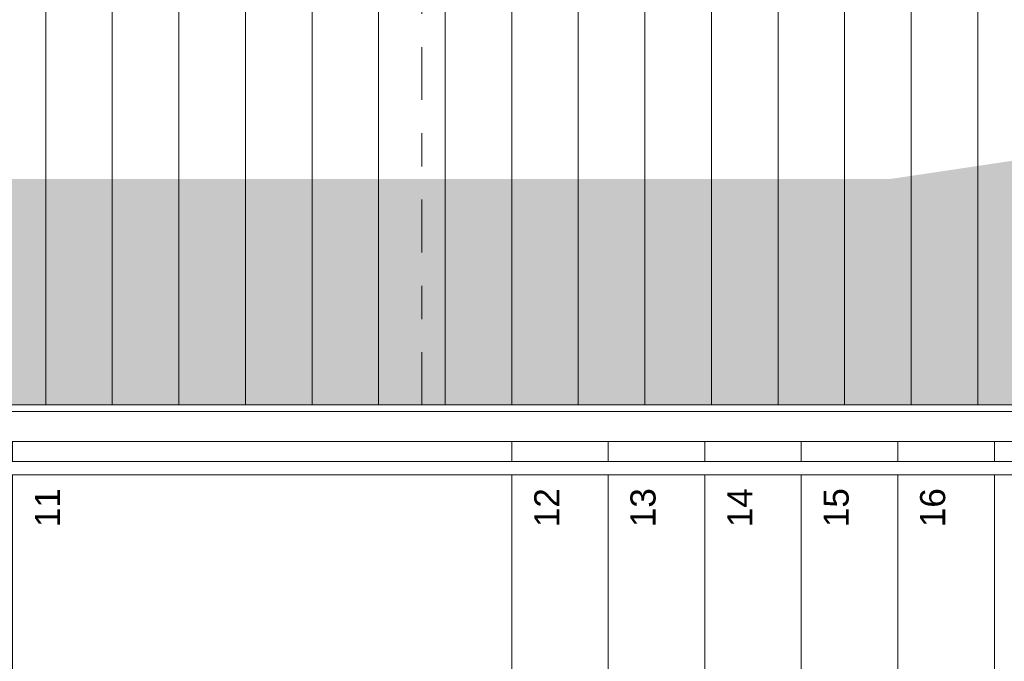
# Model space of a CAD drawing. Header units: metres. Extents: x -180 to 4, y -47 to 4.
# Tile 17 of 256: x -169 to -166, y -38 to -36. Entities that reach past the tile are written whole.
import ezdxf

# ---------------------------------------------------------------- set-up
doc = ezdxf.new("R2010")
doc.units = ezdxf.units.M
doc.header["$LTSCALE"] = 0.05
for name, pattern in [('9201', [3, 2, -1]), ('Dash Style-1', [1.999894, 0.999947, -0.999947]), ('Linienart-1', [2.116328, 1.058164, -1.058164]), ('Linienart-53', [5.291531, 3.175, -1.058062, 0.352704, -0.705764])]:
    doc.linetypes.add(name, pattern=pattern)
for name, color, linetype, lineweight, true_color in [('30 -35 Decken- 2.2 Treppen Außen', 7, 'Continuous', 9, 0x009999), ('70 -72 Beschriftung- 1 Beschriftung allgemein', 7, 'Continuous', 9, 0xff6633), ('70 -72 Beschriftung- 7 Detailverweise', 7, 'Continuous', 9, 0x00dd00)]:
    doc.layers.add(name, color=color, linetype=linetype, lineweight=lineweight, true_color=true_color)
for name, color, linetype, lineweight in [('60- 61 allgemeine Ausstattung- 4 Terrassen', 7, 'Continuous', 9), ('70 -71 Achsen- 1 Gebäudeachsen', 7, 'Linienart-53', 18), ('70 -72 Beschriftung-14 Schatten', 7, 'Continuous', 5), ('Keine', 7, 'Continuous', 9)]:
    doc.layers.add(name, color=color, linetype=linetype, lineweight=lineweight)
doc.styles.add('Arial', font='arial.ttf')

# ---------------------------------------------------------------- blocks, each defined once
blk = doc.blocks.new('Gruppe-198')
at = {"layer": '60- 61 allgemeine Ausstattung- 4 Terrassen', "linetype": 'Continuous', "lineweight": 9, "transparency": 33554495}
h = blk.add_hatch(dxfattribs=at)
h.set_pattern_fill('Dämmstoff v 2mm SRF-1', style=0, pattern_type=2)
h.set_pattern_definition([(90, (-171.951, -33.59404), (0.2, 0), [])])
h.paths.add_polyline_path([(-171.951, -33.594), (-163.6783, -33.594), (-163.6783, -37.187), (-171.951, -37.187)])
at = {"layer": '60- 61 allgemeine Ausstattung- 4 Terrassen', "color": 252, "linetype": 'Continuous', "lineweight": 9, "true_color": 0x888888, "transparency": 33554687, "flags": 128}
blk.add_lwpolyline([(-171.951, -33.594), (-163.6783, -33.594), (-163.6783, -37.187), (-171.951, -37.187)], close=True, dxfattribs=at)
blk = doc.blocks.new('Gruppe-1853')
at = {"color": 255, "lineweight": 5}
blk.add_wipeout([(-169.051, -39.297), (-167.551, -39.297), (-167.551, -37.297), (-169.051, -37.297)], dxfattribs=at).dxf.layer = '30 -35 Decken- 2.2 Treppen Außen'
blk = doc.blocks.new('Gruppe-1854')
at = {"color": 255, "lineweight": 5}
blk.add_wipeout([(-167.551, -39.297), (-167.261, -39.297), (-167.261, -37.297), (-167.551, -37.297)], dxfattribs=at).dxf.layer = '30 -35 Decken- 2.2 Treppen Außen'
blk.add_wipeout([(-167.261, -39.297), (-166.971, -39.297), (-166.971, -37.297), (-167.261, -37.297)], dxfattribs=at).dxf.layer = '30 -35 Decken- 2.2 Treppen Außen'
blk.add_wipeout([(-166.971, -39.297), (-166.681, -39.297), (-166.681, -37.297), (-166.971, -37.297)], dxfattribs=at).dxf.layer = '30 -35 Decken- 2.2 Treppen Außen'
blk.add_wipeout([(-166.681, -39.297), (-166.391, -39.297), (-166.391, -37.297), (-166.681, -37.297)], dxfattribs=at).dxf.layer = '30 -35 Decken- 2.2 Treppen Außen'
blk.add_wipeout([(-166.391, -39.297), (-166.101, -39.297), (-166.101, -37.297), (-166.391, -37.297)], dxfattribs=at).dxf.layer = '30 -35 Decken- 2.2 Treppen Außen'
blk.add_wipeout([(-166.101, -39.297), (-165.811, -39.297), (-165.811, -37.297), (-166.101, -37.297)], dxfattribs=at).dxf.layer = '30 -35 Decken- 2.2 Treppen Außen'
blk = doc.blocks.new('Gruppe-1856')
at = {"layer": '30 -35 Decken- 2.2 Treppen Außen'}
blk.add_line((-169.051, -39.297), (-169.051, -37.297), dxfattribs=at)
at = {"layer": '30 -35 Decken- 2.2 Treppen Außen', "flags": 128}
for points in [[(-169.051, -37.297), (-167.551, -37.297)], [(-169.051, -39.297), (-167.551, -39.297)]]:
    blk.add_lwpolyline(points, dxfattribs=at)
blk = doc.blocks.new('Gruppe-1857')
at = {"layer": '30 -35 Decken- 2.2 Treppen Außen'}
for p, q in [((-167.551, -39.297), (-167.551, -37.297)), ((-167.261, -39.297), (-167.261, -37.297)), ((-166.971, -39.297), (-166.971, -37.297)), ((-166.681, -39.297), (-166.681, -37.297)), ((-166.391, -39.297), (-166.391, -37.297)), ((-166.101, -39.297), (-166.101, -37.297))]:
    blk.add_line(p, q, dxfattribs=at)
at = {"layer": '30 -35 Decken- 2.2 Treppen Außen', "flags": 128}
for points in [[(-167.551, -37.297), (-167.261, -37.297)], [(-167.261, -37.297), (-166.971, -37.297)], [(-166.971, -37.297), (-166.681, -37.297)], [(-166.681, -37.297), (-166.391, -37.297)], [(-166.391, -37.297), (-166.101, -37.297)], [(-166.101, -37.297), (-165.811, -37.297)]]:
    blk.add_lwpolyline(points, dxfattribs=at)
blk = doc.blocks.new('Gruppe-1859')
at = {"color": 255}
blk.add_wipeout([(-163.781, -37.187), (-171.951, -37.187), (-171.951, -37.297), (-163.781, -37.297)], dxfattribs=at).dxf.layer = '30 -35 Decken- 2.2 Treppen Außen'
at = {"layer": '30 -35 Decken- 2.2 Treppen Außen', "flags": 128}
blk.add_lwpolyline([(-163.781, -37.187), (-171.951, -37.187), (-171.951, -37.297), (-163.781, -37.297)], close=True, dxfattribs=at)
blk = doc.blocks.new('Gruppe-1860')
at = {"color": 255}
blk.add_wipeout([(-171.951, -37.397), (-163.781, -37.397), (-163.781, -37.357), (-171.951, -37.357)], dxfattribs=at).dxf.layer = '30 -35 Decken- 2.2 Treppen Außen'
at = {"layer": '30 -35 Decken- 2.2 Treppen Außen', "flags": 128}
blk.add_lwpolyline([(-171.951, -37.397), (-163.781, -37.397), (-163.781, -37.357), (-171.951, -37.357)], close=True, dxfattribs=at)
blk = doc.blocks.new('Gruppe-1861')
at = {"color": 255}
blk.add_wipeout([(-171.951, -37.297), (-163.781, -37.297), (-163.781, -37.207), (-171.951, -37.207)], dxfattribs=at).dxf.layer = '30 -35 Decken- 2.2 Treppen Außen'
at = {"layer": '30 -35 Decken- 2.2 Treppen Außen', "flags": 128}
blk.add_lwpolyline([(-171.951, -37.297), (-163.781, -37.297), (-163.781, -37.207), (-171.951, -37.207)], close=True, dxfattribs=at)
blk = doc.blocks.new('Gruppe-1866')
at = {"layer": '30 -35 Decken- 2.2 Treppen Außen', "char_height": 0.07552, "attachment_point": 9, "rotation": 90.001, "line_spacing_factor": 0.973705, "style": 'Arial'}
for s, insert in [('11', (-168.9078, -37.437)), ('12', (-167.4078, -37.437)), ('13', (-167.1178, -37.437)), ('14', (-166.8278, -37.437)), ('15', (-166.5378, -37.437)), ('16', (-166.2478, -37.437))]:
    blk.add_mtext(s, dxfattribs=dict(at, insert=insert))
blk = doc.blocks.new('Gruppe-1867')
at = {"layer": '30 -35 Decken- 2.2 Treppen Außen'}
blk.add_blockref('Gruppe-1853', (0, 0), dxfattribs=at)
blk.add_blockref('Gruppe-1854', (0, 0), dxfattribs=at)
for name in ['Gruppe-1857', 'Gruppe-1856']:
    blk.add_blockref(name, (0, 0), dxfattribs=at)
blk.add_blockref('Gruppe-1859', (0, 0), dxfattribs=at)
for name in ['Gruppe-1861', 'Gruppe-1860', 'Gruppe-1866']:
    blk.add_blockref(name, (0, 0), dxfattribs=at)
blk = doc.blocks.new('Gruppe-1868')
at = {"layer": '30 -35 Decken- 2.2 Treppen Außen', "color": 7, "transparency": 33554687}
blk.add_blockref('Gruppe-1867', (0, 0), dxfattribs=at)
blk = doc.blocks.new('Gruppe-1869')
at = {"layer": '30 -35 Decken- 2.2 Treppen Außen', "color": 7, "transparency": 33554687}
blk.add_blockref('Gruppe-1868', (0, 0), dxfattribs=at)
at = {"layer": '30 -35 Decken- 2.2 Treppen Außen', "color": 0, "flags": 1}
for tag in ['IFC_UUID', 'instanceID']:
    blk.add_attdef(tag, (-171.951, -39.407), '', height=0.00018, dxfattribs=at)
blk = doc.blocks.new('_Dach_2D (2D)')
at = {"layer": '70 -72 Beschriftung- 1 Beschriftung allgemein', "color": 7}
blk.add_blockref('Gruppe-198', (0, 0), dxfattribs=at)
at = {"layer": '70 -72 Beschriftung-14 Schatten', "linetype": 'Continuous', "lineweight": 0, "transparency": 33554470}
blk.add_hatch(color=7, dxfattribs=at).paths.add_polyline_path([(-171.95099997, -37.18699405), (-163.69799996, -37.18699405), (-163.69799996, -36.10281985), (-166.41365018, -36.50783429), (-170.39244467, -36.50783429)])
at = {"layer": '30 -35 Decken- 2.2 Treppen Außen', "transparency": 33554687}
blk.add_blockref('Gruppe-1869', (0, 0), dxfattribs=at)
blk = doc.blocks.new('_Achsen (3D)')
at = {"layer": '70 -71 Achsen- 1 Gebäudeachsen', "transparency": 33554687}
blk.add_line((-167.821, 3.8), (-167.821, -46.172), dxfattribs=at)
blk = doc.blocks.new('Gruppe-2259')
at = {"color": 255, "linetype": '9201', "lineweight": 5, "transparency": 33554508}
blk.add_wipeout([(-169.051, -39.297), (-167.551, -39.297), (-167.551, -37.297), (-169.051, -37.297)], dxfattribs=at).dxf.layer = '30 -35 Decken- 2.2 Treppen Außen'
blk = doc.blocks.new('Gruppe-2260')
at = {"color": 255, "linetype": '9201', "lineweight": 5, "transparency": 33554508}
blk.add_wipeout([(-167.551, -39.297), (-167.261, -39.297), (-167.261, -37.297), (-167.551, -37.297)], dxfattribs=at).dxf.layer = '30 -35 Decken- 2.2 Treppen Außen'
blk.add_wipeout([(-167.261, -39.297), (-166.971, -39.297), (-166.971, -37.297), (-167.261, -37.297)], dxfattribs=at).dxf.layer = '30 -35 Decken- 2.2 Treppen Außen'
blk.add_wipeout([(-166.971, -39.297), (-166.681, -39.297), (-166.681, -37.297), (-166.971, -37.297)], dxfattribs=at).dxf.layer = '30 -35 Decken- 2.2 Treppen Außen'
blk.add_wipeout([(-166.681, -39.297), (-166.391, -39.297), (-166.391, -37.297), (-166.681, -37.297)], dxfattribs=at).dxf.layer = '30 -35 Decken- 2.2 Treppen Außen'
blk.add_wipeout([(-166.391, -39.297), (-166.101, -39.297), (-166.101, -37.297), (-166.391, -37.297)], dxfattribs=at).dxf.layer = '30 -35 Decken- 2.2 Treppen Außen'
blk.add_wipeout([(-166.101, -39.297), (-165.811, -39.297), (-165.811, -37.297), (-166.101, -37.297)], dxfattribs=at).dxf.layer = '30 -35 Decken- 2.2 Treppen Außen'
blk = doc.blocks.new('Gruppe-2263')
at = {"layer": '30 -35 Decken- 2.2 Treppen Außen', "linetype": '9201', "lineweight": 9, "transparency": 33554508}
blk.add_line((-169.051, -39.297), (-169.051, -37.297), dxfattribs=at)
at = {"layer": '30 -35 Decken- 2.2 Treppen Außen', "linetype": '9201', "lineweight": 9, "transparency": 33554508, "flags": 128}
for points in [[(-169.051, -37.297), (-167.551, -37.297)], [(-169.051, -39.297), (-167.551, -39.297)]]:
    blk.add_lwpolyline(points, dxfattribs=at)
blk = doc.blocks.new('Gruppe-2264')
at = {"layer": '30 -35 Decken- 2.2 Treppen Außen', "linetype": '9201', "lineweight": 9, "transparency": 33554508}
for p, q in [((-167.551, -39.297), (-167.551, -37.297)), ((-167.261, -39.297), (-167.261, -37.297)), ((-166.971, -39.297), (-166.971, -37.297)), ((-166.681, -39.297), (-166.681, -37.297)), ((-166.391, -39.297), (-166.391, -37.297)), ((-166.101, -39.297), (-166.101, -37.297))]:
    blk.add_line(p, q, dxfattribs=at)
at = {"layer": '30 -35 Decken- 2.2 Treppen Außen', "linetype": '9201', "lineweight": 9, "transparency": 33554508, "flags": 128}
for points in [[(-167.551, -37.297), (-167.261, -37.297)], [(-167.261, -37.297), (-166.971, -37.297)], [(-166.971, -37.297), (-166.681, -37.297)], [(-166.681, -37.297), (-166.391, -37.297)], [(-166.391, -37.297), (-166.101, -37.297)], [(-166.101, -37.297), (-165.811, -37.297)]]:
    blk.add_lwpolyline(points, dxfattribs=at)
blk = doc.blocks.new('Gruppe-2269')
at = {"layer": '30 -35 Decken- 2.2 Treppen Außen', "linetype": 'Dash Style-1', "lineweight": 9, "transparency": 33554508, "flags": 128}
blk.add_lwpolyline([(-170.1434, -37.297), (-163.781, -37.297), (-163.781, -37.187), (-170.1201, -37.187)], dxfattribs=at)
blk = doc.blocks.new('Gruppe-2271')
at = {"layer": '30 -35 Decken- 2.2 Treppen Außen', "linetype": 'Linienart-1', "flags": 128}
blk.add_lwpolyline([(-170.1562, -37.357), (-163.781, -37.357), (-163.781, -37.397), (-170.1647, -37.397)], dxfattribs=at)
blk = doc.blocks.new('Gruppe-2273')
at = {"layer": '30 -35 Decken- 2.2 Treppen Außen', "linetype": 'Linienart-1', "flags": 128}
blk.add_lwpolyline([(-170.1243, -37.207), (-163.781, -37.207), (-163.781, -37.297), (-170.1434, -37.297)], dxfattribs=at)
blk = doc.blocks.new('Gruppe-2283')
at = {"layer": '30 -35 Decken- 2.2 Treppen Außen', "char_height": 0.07552, "attachment_point": 9, "rotation": 90.001, "line_spacing_factor": 0.973705, "style": 'Arial'}
for s, insert in [('11', (-168.9078, -37.437)), ('12', (-167.4078, -37.437)), ('13', (-167.1178, -37.437)), ('14', (-166.8278, -37.437)), ('15', (-166.5378, -37.437)), ('16', (-166.2478, -37.437))]:
    blk.add_mtext(s, dxfattribs=dict(at, insert=insert))
blk = doc.blocks.new('Gruppe-2284')
at = {"layer": '30 -35 Decken- 2.2 Treppen Außen', "transparency": 33554508}
blk.add_blockref('Gruppe-2259', (0, 0), dxfattribs=at)
blk.add_blockref('Gruppe-2260', (0, 0), dxfattribs=at)
for name in ['Gruppe-2269', 'Gruppe-2264', 'Gruppe-2263']:
    blk.add_blockref(name, (0, 0), dxfattribs=at)
at = {"layer": '30 -35 Decken- 2.2 Treppen Außen'}
for name in ['Gruppe-2273', 'Gruppe-2271', 'Gruppe-2283']:
    blk.add_blockref(name, (0, 0), dxfattribs=at)
blk = doc.blocks.new('Gruppe-2285')
at = {"layer": '30 -35 Decken- 2.2 Treppen Außen', "color": 7, "transparency": 33554687}
blk.add_blockref('Gruppe-2284', (0, 0), dxfattribs=at)
blk = doc.blocks.new('Gruppe-2286')
at = {"layer": '30 -35 Decken- 2.2 Treppen Außen', "color": 7, "transparency": 33554687}
blk.add_blockref('Gruppe-2285', (0, 0), dxfattribs=at)
at = {"layer": '30 -35 Decken- 2.2 Treppen Außen', "color": 0, "flags": 1}
for tag in ['prm0_value', 'prm1_value', 'prm2_value', 'prm3_value', 'prm4_value', 'prm5_value', 'prm6_value', 'prm7_value', 'prm8_value', 'IFC_UUID', 'instanceID', 'prm0_name', 'prm0_type', 'prm1_name', 'prm1_type', 'prm2_name', 'prm2_type', 'prm3_name', 'prm3_type', 'prm4_name', 'prm4_type', 'prm5_name', 'prm5_type', 'prm6_name', 'prm6_type', 'prm7_name', 'prm7_type', 'prm8_name', 'prm8_type']:
    blk.add_attdef(tag, (-171.951, -39.407), '', height=0.00018, dxfattribs=at)
blk = doc.blocks.new('_01-OG1_Tragwerk (2D)')
at = {"layer": '30 -35 Decken- 2.2 Treppen Außen', "transparency": 33554687}
blk.add_blockref('Gruppe-2286', (0, 0), dxfattribs=at)
blk = doc.blocks.new('Gruppe-2466')
at = {"color": 255, "lineweight": 5}
blk.add_wipeout([(-169.051, -39.297), (-167.551, -39.297), (-167.551, -37.297), (-169.051, -37.297)], dxfattribs=at).dxf.layer = '30 -35 Decken- 2.2 Treppen Außen'
blk = doc.blocks.new('Gruppe-2467')
at = {"color": 255, "lineweight": 5}
blk.add_wipeout([(-167.551, -39.297), (-167.261, -39.297), (-167.261, -37.297), (-167.551, -37.297)], dxfattribs=at).dxf.layer = '30 -35 Decken- 2.2 Treppen Außen'
blk.add_wipeout([(-167.261, -39.297), (-166.971, -39.297), (-166.971, -37.297), (-167.261, -37.297)], dxfattribs=at).dxf.layer = '30 -35 Decken- 2.2 Treppen Außen'
blk.add_wipeout([(-166.971, -39.297), (-166.681, -39.297), (-166.681, -37.297), (-166.971, -37.297)], dxfattribs=at).dxf.layer = '30 -35 Decken- 2.2 Treppen Außen'
blk.add_wipeout([(-166.681, -39.297), (-166.391, -39.297), (-166.391, -37.297), (-166.681, -37.297)], dxfattribs=at).dxf.layer = '30 -35 Decken- 2.2 Treppen Außen'
blk.add_wipeout([(-166.391, -39.297), (-166.101, -39.297), (-166.101, -37.297), (-166.391, -37.297)], dxfattribs=at).dxf.layer = '30 -35 Decken- 2.2 Treppen Außen'
blk.add_wipeout([(-166.101, -39.297), (-165.811, -39.297), (-165.811, -37.297), (-166.101, -37.297)], dxfattribs=at).dxf.layer = '30 -35 Decken- 2.2 Treppen Außen'
blk = doc.blocks.new('Gruppe-2469')
at = {"layer": '30 -35 Decken- 2.2 Treppen Außen'}
blk.add_line((-169.051, -39.297), (-169.051, -37.297), dxfattribs=at)
at = {"layer": '30 -35 Decken- 2.2 Treppen Außen', "flags": 128}
for points in [[(-169.051, -37.297), (-167.551, -37.297)], [(-169.051, -39.297), (-167.551, -39.297)]]:
    blk.add_lwpolyline(points, dxfattribs=at)
blk = doc.blocks.new('Gruppe-2470')
at = {"layer": '30 -35 Decken- 2.2 Treppen Außen'}
for p, q in [((-167.551, -39.297), (-167.551, -37.297)), ((-167.261, -39.297), (-167.261, -37.297)), ((-166.971, -39.297), (-166.971, -37.297)), ((-166.681, -39.297), (-166.681, -37.297)), ((-166.391, -39.297), (-166.391, -37.297)), ((-166.101, -39.297), (-166.101, -37.297))]:
    blk.add_line(p, q, dxfattribs=at)
at = {"layer": '30 -35 Decken- 2.2 Treppen Außen', "flags": 128}
for points in [[(-167.551, -37.297), (-167.261, -37.297)], [(-167.261, -37.297), (-166.971, -37.297)], [(-166.971, -37.297), (-166.681, -37.297)], [(-166.681, -37.297), (-166.391, -37.297)], [(-166.391, -37.297), (-166.101, -37.297)], [(-166.101, -37.297), (-165.811, -37.297)]]:
    blk.add_lwpolyline(points, dxfattribs=at)
blk = doc.blocks.new('Gruppe-2472')
at = {"color": 255}
blk.add_wipeout([(-163.781, -37.187), (-171.951, -37.187), (-171.951, -37.297), (-163.781, -37.297)], dxfattribs=at).dxf.layer = '30 -35 Decken- 2.2 Treppen Außen'
at = {"layer": '30 -35 Decken- 2.2 Treppen Außen', "flags": 128}
blk.add_lwpolyline([(-163.781, -37.187), (-171.951, -37.187), (-171.951, -37.297), (-163.781, -37.297)], close=True, dxfattribs=at)
blk = doc.blocks.new('Gruppe-2473')
at = {"color": 255}
blk.add_wipeout([(-171.951, -37.397), (-163.781, -37.397), (-163.781, -37.357), (-171.951, -37.357)], dxfattribs=at).dxf.layer = '30 -35 Decken- 2.2 Treppen Außen'
at = {"layer": '30 -35 Decken- 2.2 Treppen Außen', "flags": 128}
blk.add_lwpolyline([(-171.951, -37.397), (-163.781, -37.397), (-163.781, -37.357), (-171.951, -37.357)], close=True, dxfattribs=at)
blk = doc.blocks.new('Gruppe-2474')
at = {"color": 255}
blk.add_wipeout([(-171.951, -37.297), (-163.781, -37.297), (-163.781, -37.207), (-171.951, -37.207)], dxfattribs=at).dxf.layer = '30 -35 Decken- 2.2 Treppen Außen'
at = {"layer": '30 -35 Decken- 2.2 Treppen Außen', "flags": 128}
blk.add_lwpolyline([(-171.951, -37.297), (-163.781, -37.297), (-163.781, -37.207), (-171.951, -37.207)], close=True, dxfattribs=at)
blk = doc.blocks.new('Gruppe-2479')
at = {"layer": '30 -35 Decken- 2.2 Treppen Außen', "char_height": 0.07552, "attachment_point": 9, "rotation": 90.001, "line_spacing_factor": 0.973705, "style": 'Arial'}
for s, insert in [('11', (-168.9078, -37.437)), ('12', (-167.4078, -37.437)), ('13', (-167.1178, -37.437)), ('14', (-166.8278, -37.437)), ('15', (-166.5378, -37.437)), ('16', (-166.2478, -37.437))]:
    blk.add_mtext(s, dxfattribs=dict(at, insert=insert))
blk = doc.blocks.new('Gruppe-2480')
at = {"layer": '30 -35 Decken- 2.2 Treppen Außen'}
blk.add_blockref('Gruppe-2466', (0, 0), dxfattribs=at)
blk.add_blockref('Gruppe-2467', (0, 0), dxfattribs=at)
for name in ['Gruppe-2470', 'Gruppe-2469']:
    blk.add_blockref(name, (0, 0), dxfattribs=at)
blk.add_blockref('Gruppe-2472', (0, 0), dxfattribs=at)
for name in ['Gruppe-2474', 'Gruppe-2473', 'Gruppe-2479']:
    blk.add_blockref(name, (0, 0), dxfattribs=at)
blk = doc.blocks.new('Gruppe-2481')
at = {"layer": '30 -35 Decken- 2.2 Treppen Außen', "color": 7, "transparency": 33554687}
blk.add_blockref('Gruppe-2480', (0, 0), dxfattribs=at)
blk = doc.blocks.new('Gruppe-2482')
at = {"layer": '30 -35 Decken- 2.2 Treppen Außen', "color": 7, "transparency": 33554687}
blk.add_blockref('Gruppe-2481', (0, 0), dxfattribs=at)
at = {"layer": '30 -35 Decken- 2.2 Treppen Außen', "color": 0, "flags": 1}
for tag in ['IFC_UUID', 'instanceID']:
    blk.add_attdef(tag, (-171.951, -39.407), '', height=0.00018, dxfattribs=at)
blk = doc.blocks.new('_02-OG2_Tragwerk (2D)')
at = {"layer": '30 -35 Decken- 2.2 Treppen Außen', "transparency": 33554687}
blk.add_blockref('Gruppe-2482', (0, 0), dxfattribs=at)

msp = doc.modelspace()

# ---------------------------------------------------------------- block references
at = {"layer": 'Keine', "color": 1}
msp.add_blockref('_Dach_2D (2D)', (0, 0), dxfattribs=at)

# ---------------------------------------------------------------- next in the draw order: block references
msp.add_blockref('_Achsen (3D)', (0, 0), dxfattribs=at)

# ---------------------------------------------------------------- next in the draw order: block references
at = {"layer": '70 -72 Beschriftung- 7 Detailverweise', "color": 1}
msp.add_blockref('_01-OG1_Tragwerk (2D)', (0, 0), dxfattribs=at)

# ---------------------------------------------------------------- next in the draw order: block references
msp.add_blockref('_02-OG2_Tragwerk (2D)', (0, 0), dxfattribs=at)

doc.saveas('drawing.dxf')
